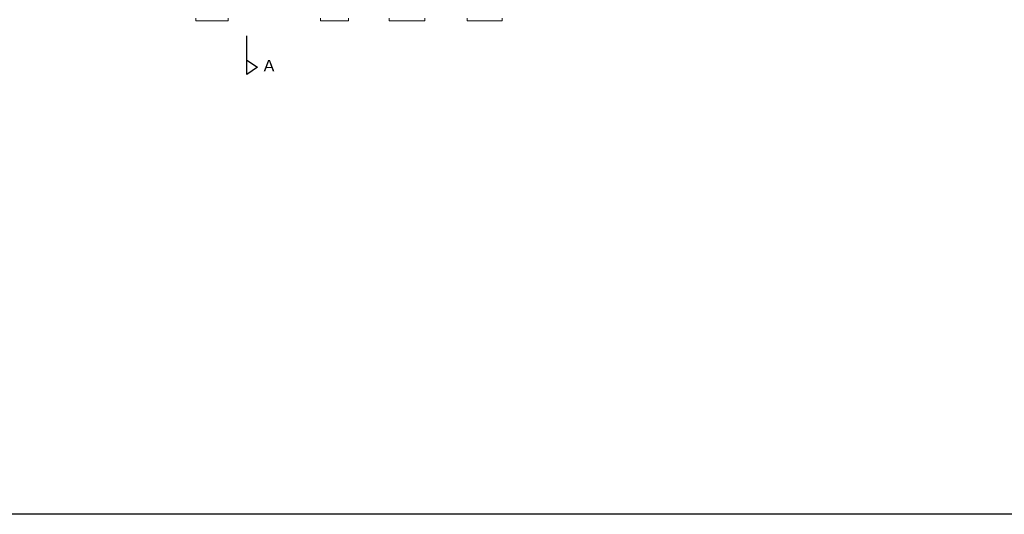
# Model space of a CAD drawing. Extents: x 119999 to 6050531, y -19778 to 3735158.
# Tile 1 of 66: x 426165 to 464240, y -19778 to -650. Entities that reach past the tile are written whole.
import ezdxf

# ---------------------------------------------------------------- set-up
doc = ezdxf.new("R2010")
doc.units = 0
doc.header["$LTSCALE"] = 20
doc.layers.get('Defpoints').update_dxf_attribs({"color": 4})
doc.layers.add('(4-) Finishes Generally', color=8, linetype='Continuous', lineweight=15)
doc.layers.add('Dims 1-100', color=3, linetype='Continuous')
doc.styles.add('verdana', font='arial.ttf')

msp = doc.modelspace()

# ---------------------------------------------------------------- linework, layer by layer
at = {"layer": '(4-) Finishes Generally', "ltscale": 5}
for points in [[(432977.3, -596.8), (432977.3, -696.8), (434227.3, -696.8), (434227.3, -596.8)], [(437797.3, -596.8), (437797.3, -696.8), (438877.3, -696.8), (438877.3, -596.8)], [(440447.3, -596.8), (440447.3, -696.8), (441837.3, -696.8), (441837.3, -596.8)], [(443467.3, -596.8), (443467.3, -696.8), (444827.3, -696.8), (444827.3, -596.8)]]:
    msp.add_lwpolyline(points, dxfattribs=at)
at = {"layer": 'Defpoints'}
msp.add_lwpolyline([(404654.3, 107922.5), (501142.4, 107922.5), (501142.4, -19778.2), (404654.3, -19778.2)], close=True, dxfattribs=at)
at = {"layer": 'Dims 1-100'}
for points in [[(434944.4, -2772.5), (434944.4, -1270.8)], [(434944.4, -2210), (435366.3, -2491.2), (434944.4, -2772.5), (434944.4, -2210)]]:
    msp.add_lwpolyline(points, dxfattribs=at)

# ---------------------------------------------------------------- texts
at = {"layer": 'Dims 1-100', "style": 'verdana'}
msp.add_text('A', height=450, dxfattribs=at).set_placement((435596.5, -2652.6))

doc.saveas('drawing.dxf')
